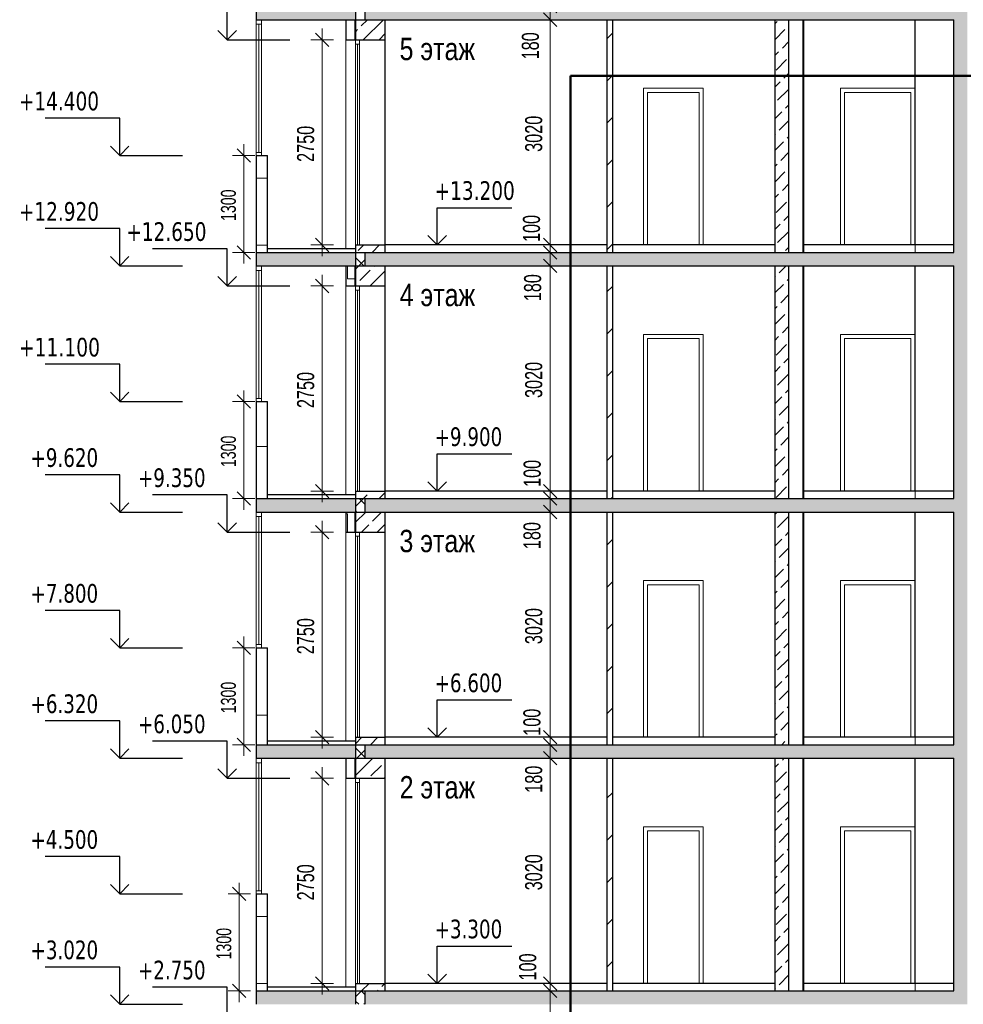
# Model space of a CAD drawing. Header units: millimetres. Extents: x 40580 to 1168286, y -220995 to 81020.
# Tile 65 of 194: x 269431 to 282077, y -63404 to -50204. Entities that reach past the tile are written whole.
import ezdxf

# ---------------------------------------------------------------- set-up
doc = ezdxf.new("R2010")
doc.units = ezdxf.units.MM
for name, color, linetype, lineweight in [('Standard', 7, 'Continuous', 25), ('Общий01', 7, 'Continuous', 13), ('Размерная линия_ общее', 7, 'Continuous', 25), ('Стена', 7, 'Continuous', 50), ('Текст_ общее', 7, 'Continuous', 25)]:
    doc.layers.add(name, color=color, linetype=linetype, lineweight=lineweight)
doc.layers.add('Стена_ бетон не несущ.', color=7, linetype='Continuous', lineweight=35, true_color=0xb4b496)
doc.layers.add('Стена_ бетон несущ.', color=7, linetype='Continuous', lineweight=70, true_color=0xb4b496)
doc.styles.add('Century Gothic', font='txt')
doc.styles.add('MtXpl_Century Gothic', font='txt', dxfattribs={"height": 0.2})
doc.styles.add('TAHOMA', font='tahoma.ttf')

# ---------------------------------------------------------------- blocks, each defined once
blk = doc.blocks.new('ALL_ML_STRICH')
at = {"color": 0, "linetype": 'ByBlock', "lineweight": -2}
for p, q in [((0, -0.5), (0, 0.5)), ((-1, 0), (0.5, 0)), ((-0.3, -0.3), (0.3, 0.3))]:
    blk.add_line(p, q, dxfattribs=at)

msp = doc.modelspace()

# ---------------------------------------------------------------- linework, layer by layer
at = {"layer": 'Standard', "color": 7, "linetype": 'Continuous', "lineweight": 25, "transparency": 33554687}
for p, q in [((272210.5, -50474.3), (272210.5, -49974.3)), ((277301, -50204.3), (277301, -53324.3)), ((277381, -53324.3), (277381, -50204.3)), ((279551, -50204.3), (279551, -53324.3)), ((279741, -53324.3), (279741, -50204.3)), ((281951, -53324.3), (281951, -50204.3)), ((272210.5, -50474.3), (272085.5, -50349.3)), ((272210.5, -50474.3), (272335.5, -50349.3)), ((272210.5, -50474.3), (272210.5, -50474.3)), ((272210.5, -50474.3), (272210.5, -50474.3)), ((272210.5, -50474.3), (273050.5, -50474.3)), ((272210.5, -50474.3), (272210.5, -50474.3)), ((272210.5, -50474.3), (272210.5, -50474.3)), ((270770.8, -51524.3), (269770.8, -51524.3)), ((270770.8, -52024.3), (270770.8, -51524.3)), ((270770.8, -52024.3), (270645.8, -51899.3)), ((270770.8, -52024.3), (270895.8, -51899.3)), ((270770.8, -52024.3), (270770.8, -52024.3)), ((270770.8, -52024.3), (270770.8, -52024.3)), ((270770.8, -52024.3), (271610.8, -52024.3)), ((270770.8, -52024.3), (270770.8, -52024.3)), ((270770.8, -52024.3), (270770.8, -52024.3)), ((275026.9, -53224.3), (275026.9, -52724.3)), ((275026.9, -52724.3), (276026.9, -52724.3)), ((270770.8, -53004.3), (269770.8, -53004.3)), ((270770.8, -53504.3), (270770.8, -53004.3)), ((275026.9, -53224.3), (274901.9, -53099.3)), ((275026.9, -53224.3), (275151.9, -53099.3)), ((272210.5, -53274.3), (271210.5, -53274.3)), ((272210.5, -53774.3), (272210.5, -53274.3)), ((275026.9, -53224.3), (275026.9, -53224.3)), ((275026.9, -53224.3), (275026.9, -53224.3)), ((275026.9, -53224.3), (275026.9, -53224.3)), ((275026.9, -53224.3), (275026.9, -53224.3)), ((270770.8, -53504.3), (270645.8, -53379.3)), ((270770.8, -53504.3), (270895.8, -53379.3)), ((270770.8, -53504.3), (270770.8, -53504.3)), ((270770.8, -53504.3), (270770.8, -53504.3)), ((270770.8, -53504.3), (271610.8, -53504.3)), ((270770.8, -53504.3), (270770.8, -53504.3)), ((270770.8, -53504.3), (270770.8, -53504.3)), ((277301, -53504.3), (277301, -56624.3)), ((277381, -56624.3), (277381, -53504.3)), ((279551, -53504.3), (279551, -56624.3)), ((279741, -56624.3), (279741, -53504.3)), ((281951, -56624.3), (281951, -53504.3)), ((272210.5, -53774.3), (272085.5, -53649.3)), ((272210.5, -53774.3), (272335.5, -53649.3)), ((272210.5, -53774.3), (272210.5, -53774.3)), ((272210.5, -53774.3), (272210.5, -53774.3)), ((272210.5, -53774.3), (273050.5, -53774.3)), ((272210.5, -53774.3), (272210.5, -53774.3)), ((272210.5, -53774.3), (272210.5, -53774.3)), ((270770.8, -54824.3), (269770.8, -54824.3)), ((270770.8, -55324.3), (270770.8, -54824.3)), ((270770.8, -55324.3), (270645.8, -55199.3)), ((270770.8, -55324.3), (270895.8, -55199.3)), ((270770.8, -55324.3), (270770.8, -55324.3)), ((270770.8, -55324.3), (270770.8, -55324.3)), ((270770.8, -55324.3), (271610.8, -55324.3)), ((270770.8, -55324.3), (270770.8, -55324.3)), ((270770.8, -55324.3), (270770.8, -55324.3)), ((275026.9, -56524.3), (275026.9, -56024.3)), ((275026.9, -56024.3), (276026.9, -56024.3)), ((270770.8, -56304.3), (269770.8, -56304.3)), ((270770.8, -56804.3), (270770.8, -56304.3)), ((275026.9, -56524.3), (274901.9, -56399.3)), ((275026.9, -56524.3), (275151.9, -56399.3)), ((272210.5, -56574.3), (271210.5, -56574.3)), ((272210.5, -57074.3), (272210.5, -56574.3)), ((275026.9, -56524.3), (275026.9, -56524.3)), ((275026.9, -56524.3), (275026.9, -56524.3)), ((275026.9, -56524.3), (275026.9, -56524.3)), ((275026.9, -56524.3), (275026.9, -56524.3)), ((270770.8, -56804.3), (270645.8, -56679.3)), ((270770.8, -56804.3), (270895.8, -56679.3)), ((270770.8, -56804.3), (270770.8, -56804.3)), ((270770.8, -56804.3), (270770.8, -56804.3)), ((270770.8, -56804.3), (271610.8, -56804.3)), ((270770.8, -56804.3), (270770.8, -56804.3)), ((270770.8, -56804.3), (270770.8, -56804.3)), ((277301, -56804.3), (277301, -59924.3)), ((277381, -59924.3), (277381, -56804.3)), ((279551, -56804.3), (279551, -59924.3)), ((279741, -59924.3), (279741, -56804.3)), ((281951, -59924.3), (281951, -56804.3)), ((272210.5, -57074.3), (272085.5, -56949.3)), ((272210.5, -57074.3), (272335.5, -56949.3)), ((272210.5, -57074.3), (272210.5, -57074.3)), ((272210.5, -57074.3), (272210.5, -57074.3)), ((272210.5, -57074.3), (273050.5, -57074.3)), ((272210.5, -57074.3), (272210.5, -57074.3)), ((272210.5, -57074.3), (272210.5, -57074.3)), ((270770.8, -58124.3), (269770.8, -58124.3)), ((270770.8, -58624.3), (270770.8, -58124.3)), ((270770.8, -58624.3), (270645.8, -58499.3)), ((270770.8, -58624.3), (270895.8, -58499.3)), ((270770.8, -58624.3), (270770.8, -58624.3)), ((270770.8, -58624.3), (270770.8, -58624.3)), ((270770.8, -58624.3), (271610.8, -58624.3)), ((270770.8, -58624.3), (270770.8, -58624.3)), ((270770.8, -58624.3), (270770.8, -58624.3)), ((275026.9, -59824.3), (275026.9, -59324.3)), ((275026.9, -59324.3), (276026.9, -59324.3)), ((270770.8, -59604.3), (269770.8, -59604.3)), ((270770.8, -60104.3), (270770.8, -59604.3)), ((275026.9, -59824.3), (274901.9, -59699.3)), ((275026.9, -59824.3), (275151.9, -59699.3)), ((272210.5, -59874.3), (271210.5, -59874.3)), ((272210.5, -60374.3), (272210.5, -59874.3)), ((275026.9, -59824.3), (275026.9, -59824.3)), ((275026.9, -59824.3), (275026.9, -59824.3)), ((275026.9, -59824.3), (275026.9, -59824.3)), ((275026.9, -59824.3), (275026.9, -59824.3)), ((270770.8, -60104.3), (270645.8, -59979.3)), ((270770.8, -60104.3), (270895.8, -59979.3)), ((270770.8, -60104.3), (270770.8, -60104.3)), ((270770.8, -60104.3), (270770.8, -60104.3)), ((270770.8, -60104.3), (271610.8, -60104.3)), ((270770.8, -60104.3), (270770.8, -60104.3)), ((270770.8, -60104.3), (270770.8, -60104.3)), ((277301, -60104.3), (277301, -63224.3)), ((277381, -63224.3), (277381, -60104.3)), ((279551, -60104.3), (279551, -63224.3)), ((279741, -63224.3), (279741, -60104.3)), ((281951, -63224.3), (281951, -60104.3)), ((272210.5, -60374.3), (272085.5, -60249.3)), ((272210.5, -60374.3), (272335.5, -60249.3)), ((272210.5, -60374.3), (272210.5, -60374.3)), ((272210.5, -60374.3), (272210.5, -60374.3)), ((272210.5, -60374.3), (273050.5, -60374.3)), ((272210.5, -60374.3), (272210.5, -60374.3)), ((272210.5, -60374.3), (272210.5, -60374.3)), ((270770.8, -61424.3), (269770.8, -61424.3)), ((270770.8, -61924.3), (270770.8, -61424.3)), ((270770.8, -61924.3), (270645.8, -61799.3)), ((270770.8, -61924.3), (270895.8, -61799.3)), ((270770.8, -61924.3), (270770.8, -61924.3)), ((270770.8, -61924.3), (270770.8, -61924.3)), ((270770.8, -61924.3), (271610.8, -61924.3)), ((270770.8, -61924.3), (270770.8, -61924.3)), ((270770.8, -61924.3), (270770.8, -61924.3)), ((275026.9, -63124.3), (275026.9, -62624.3)), ((275026.9, -62624.3), (276026.9, -62624.3)), ((270770.8, -62904.3), (269770.8, -62904.3)), ((270770.8, -63404.3), (270770.8, -62904.3)), ((275026.9, -63124.3), (274901.9, -62999.3)), ((275026.9, -63124.3), (275151.9, -62999.3)), ((272210.5, -63174.3), (271210.5, -63174.3)), ((272210.5, -63674.3), (272210.5, -63174.3)), ((275026.9, -63124.3), (275026.9, -63124.3)), ((275026.9, -63124.3), (275026.9, -63124.3)), ((275026.9, -63124.3), (275026.9, -63124.3)), ((275026.9, -63124.3), (275026.9, -63124.3)), ((270770.8, -63404.3), (270645.8, -63279.3)), ((270770.8, -63404.3), (270895.8, -63279.3)), ((270770.8, -63404.3), (270770.8, -63404.3)), ((270770.8, -63404.3), (270770.8, -63404.3)), ((270770.8, -63404.3), (271610.8, -63404.3)), ((270770.8, -63404.3), (270770.8, -63404.3)), ((270770.8, -63404.3), (270770.8, -63404.3))]:
    msp.add_line(p, q, dxfattribs=at)
at = {"layer": 'Standard', "color": 7, "linetype": 'Continuous', "lineweight": 13, "transparency": 33554687}
for p, q in [((273931, -50474.3), (273931, -50530.3)), ((273931, -50530.3), (273987, -50530.3)), ((273931, -50530.3), (273931, -53224.3)), ((273959, -53223.3), (273959, -50530.3)), ((273987, -50530.3), (273987, -50474.3)), ((273987, -53224.3), (273987, -50530.3)), ((278535, -51180.3), (277847, -51180.3)), ((277847, -51180.3), (277847, -53224.3)), ((278535, -53224.3), (278535, -51180.3)), ((281375, -51180.3), (280487, -51180.3)), ((280487, -51180.3), (280487, -53224.3)), ((281375, -53224.3), (281375, -51180.3)), ((272601, -52327.5), (272751, -52327.5)), ((272601, -53227.5), (272751, -53227.5)), ((273826.1, -53677.5), (273826.1, -53504.3)), ((273826.1, -53677.5), (273921, -53677.5)), ((273931, -53774.3), (273931, -53830.3)), ((273931, -53830.3), (273987, -53830.3)), ((273931, -53830.3), (273931, -56524.3)), ((273959, -56523.3), (273959, -53830.3)), ((273987, -53830.3), (273987, -53774.3)), ((273987, -56524.3), (273987, -53830.3)), ((278535, -54480.3), (277847, -54480.3)), ((277847, -54480.3), (277847, -56524.3)), ((278535, -56524.3), (278535, -54480.3)), ((281375, -54480.3), (280487, -54480.3)), ((280487, -54480.3), (280487, -56524.3)), ((281375, -56524.3), (281375, -54480.3)), ((272601, -55927.5), (272751, -55927.5)), ((273801, -56827.5), (273826.1, -56827.5)), ((273826.1, -57074.3), (273826.1, -56827.5)), ((273931, -57074.3), (273931, -57130.3)), ((273931, -57130.3), (273987, -57130.3)), ((273931, -57130.3), (273931, -59824.3)), ((273959, -59823.3), (273959, -57130.3)), ((273987, -57130.3), (273987, -57074.3)), ((273987, -59824.3), (273987, -57130.3)), ((278535, -57780.3), (277847, -57780.3)), ((277847, -57780.3), (277847, -59824.3)), ((278535, -59824.3), (278535, -57780.3)), ((281375, -57780.3), (280487, -57780.3)), ((280487, -57780.3), (280487, -59824.3)), ((281375, -59824.3), (281375, -57780.3)), ((272601, -58627.5), (272751, -58627.5)), ((272601, -59527.5), (272751, -59527.5)), ((273931, -60374.3), (273931, -60430.3)), ((273931, -60430.3), (273987, -60430.3)), ((273931, -60430.3), (273931, -63124.3)), ((273959, -63123.3), (273959, -60430.3)), ((273987, -60430.3), (273987, -60374.3)), ((273987, -63124.3), (273987, -60430.3)), ((278535, -61080.3), (277847, -61080.3)), ((277847, -61080.3), (277847, -63124.3)), ((278535, -63124.3), (278535, -61080.3)), ((281375, -61080.3), (280487, -61080.3)), ((280487, -61080.3), (280487, -63124.3)), ((281375, -63124.3), (281375, -61080.3)), ((272601, -62227.5), (272751, -62227.5)), ((272601, -63127.5), (272751, -63127.5))]:
    msp.add_line(p, q, dxfattribs=at)
at = {"layer": 'Общий01', "color": 7, "linetype": 'Continuous', "lineweight": 25, "transparency": 33554687}
for p, q in [((272601, -50024.3), (272601, -50204.3)), ((272601, -50204.3), (281951, -50204.3)), ((272601, -53324.3), (272601, -53504.3)), ((272601, -53324.3), (281951, -53324.3)), ((273931, -53274.3), (272751, -53274.3)), ((277301, -53224.3), (274331, -53224.3)), ((279551, -53224.3), (277381, -53224.3)), ((281951, -53224.3), (279931, -53224.3)), ((272601, -53504.3), (281951, -53504.3)), ((272601, -56624.3), (272601, -56804.3)), ((272601, -56624.3), (281951, -56624.3)), ((273931, -56574.3), (272751, -56574.3)), ((277301, -56524.3), (274331, -56524.3)), ((279551, -56524.3), (277381, -56524.3)), ((281951, -56524.3), (279931, -56524.3)), ((272601, -56804.3), (281951, -56804.3)), ((272601, -59924.3), (272601, -60104.3)), ((272601, -59924.3), (281951, -59924.3)), ((273931, -59874.3), (272751, -59874.3)), ((277301, -59824.3), (274331, -59824.3)), ((279551, -59824.3), (277381, -59824.3)), ((281951, -59824.3), (279931, -59824.3)), ((272601, -60104.3), (281951, -60104.3)), ((272601, -63224.3), (272601, -63404.3)), ((272601, -63224.3), (281951, -63224.3)), ((273931, -63174.3), (272751, -63174.3)), ((277301, -63124.3), (274331, -63124.3)), ((279551, -63124.3), (277381, -63124.3)), ((281951, -63124.3), (279931, -63124.3))]:
    msp.add_line(p, q, dxfattribs=at)
at = {"layer": 'Общий01', "color": 171, "linetype": 'Continuous', "lineweight": 13, "true_color": 0x8c8cff, "transparency": 33554687}
for p, q in [((272601, -52024.3), (272601, -50204.3)), ((272671, -50265.3), (272601, -50265.3)), ((272636, -50265.3), (272636, -51982.6)), ((272671, -52024.3), (272671, -50204.3)), ((272671, -51982.6), (272601, -51982.6)), ((272601, -55324.3), (272601, -53504.3)), ((272671, -53565.3), (272601, -53565.3)), ((272636, -53565.3), (272636, -55282.6)), ((272671, -55324.3), (272671, -53504.3)), ((272671, -55282.6), (272601, -55282.6)), ((272601, -58624.3), (272601, -56804.3)), ((272671, -56865.3), (272601, -56865.3)), ((272636, -56865.3), (272636, -58582.6)), ((272671, -58624.3), (272671, -56804.3)), ((272671, -58582.6), (272601, -58582.6)), ((272601, -61924.3), (272601, -60104.3)), ((272671, -60165.3), (272601, -60165.3)), ((272636, -60165.3), (272636, -61882.6)), ((272671, -61924.3), (272671, -60104.3)), ((272671, -61882.6), (272601, -61882.6))]:
    msp.add_line(p, q, dxfattribs=at)
at = {"layer": 'Общий01', "color": 7, "linetype": 'Continuous', "lineweight": 50, "transparency": 33554687}
for p, q in [((292654.5, -50956.2), (276814.5, -50956.2)), ((276814.5, -50956.2), (276814.5, -66424.3))]:
    msp.add_line(p, q, dxfattribs=at)
at = {"layer": 'Размерная линия_ общее', "color": 218, "linetype": 'Continuous', "lineweight": 13, "true_color": 0x500050, "transparency": 33554687}
for p, q in [((276541.1, -50204.3), (276541.1, -50024.3)), ((276541.1, -53224.3), (276541.1, -50204.3)), ((273484.7, -53224.3), (273484.7, -50474.3)), ((272434.1, -52024.3), (272434.1, -52024.3)), ((272434.1, -53324.3), (272434.1, -52024.3)), ((272434.1, -53324.3), (272434.1, -53324.3)), ((276541.1, -53324.3), (276541.1, -53224.3)), ((276541.1, -53504.3), (276541.1, -53324.3)), ((276541.1, -56524.3), (276541.1, -53504.3)), ((273484.7, -56524.3), (273484.7, -53774.3)), ((272434.1, -55324.3), (272434.1, -55324.3)), ((272434.1, -56624.3), (272434.1, -55324.3)), ((272434.1, -56624.3), (272434.1, -56624.3)), ((276541.1, -56624.3), (276541.1, -56524.3)), ((276541.1, -56804.3), (276541.1, -56624.3)), ((276541.1, -59824.3), (276541.1, -56804.3)), ((273484.7, -59824.3), (273484.7, -57074.3)), ((272434.1, -58624.3), (272434.1, -58624.3)), ((272434.1, -59924.3), (272434.1, -58624.3)), ((272434.1, -59924.3), (272434.1, -59924.3)), ((276541.1, -59924.3), (276541.1, -59824.3)), ((276541.1, -60104.3), (276541.1, -59924.3)), ((276541.1, -63124.3), (276541.1, -60104.3)), ((273484.7, -63124.3), (273484.7, -60374.3)), ((272373.3, -61924.3), (272373.3, -61924.3)), ((272373.3, -63224.3), (272373.3, -61924.3)), ((272373.3, -63224.3), (272373.3, -63224.3)), ((276541.1, -63224.3), (276541.1, -63124.3)), ((276541.1, -66424.3), (276541.1, -63224.3))]:
    msp.add_line(p, q, dxfattribs=at)
at = {"layer": 'Стена', "color": 34, "linetype": 'Continuous', "lineweight": 25, "transparency": 33554687}
for p, q in [((273801, -50204.3), (273801, -50474.3)), ((273921, -50204.3), (273921, -50474.3)), ((273801, -50474.3), (273931, -50474.3)), ((272601, -52024.3), (272751, -52024.3)), ((272601, -52024.3), (272601, -53324.3)), ((272751, -53324.3), (272751, -52024.3)), ((273801, -53504.3), (273801, -53774.3)), ((273921, -53504.3), (273921, -53774.3)), ((273801, -53774.3), (273931, -53774.3)), ((272601, -55324.3), (272751, -55324.3)), ((272601, -55324.3), (272601, -56624.3)), ((272751, -56624.3), (272751, -55324.3)), ((273801, -56804.3), (273801, -57074.3)), ((273921, -56804.3), (273921, -57074.3)), ((273801, -57074.3), (273931, -57074.3)), ((272601, -58624.3), (272751, -58624.3)), ((272601, -58624.3), (272601, -59924.3)), ((272751, -59924.3), (272751, -58624.3)), ((273801, -60104.3), (273801, -60374.3)), ((273921, -60104.3), (273921, -60374.3)), ((273801, -60374.3), (273931, -60374.3)), ((272601, -61924.3), (272751, -61924.3)), ((272601, -61924.3), (272601, -63224.3)), ((272751, -63224.3), (272751, -61924.3))]:
    msp.add_line(p, q, dxfattribs=at)
at = {"layer": 'Стена', "color": 34, "linetype": 'Continuous', "lineweight": 13, "transparency": 33554687}
for p, q in [((273801, -50474.3), (273801, -53274.3)), ((273801, -53774.3), (273801, -56574.3)), ((273801, -57074.3), (273801, -59874.3)), ((273801, -60374.3), (273801, -63174.3))]:
    msp.add_line(p, q, dxfattribs=at)
at = {"layer": 'Стена_ бетон не несущ.', "color": 191, "linetype": 'Continuous', "lineweight": 13, "true_color": 0xc8aaf3, "transparency": 33554687}
for p, q in [((279551, -50261.1), (279581.4, -50230.7)), ((279736.9, -50287.3), (279741, -50283.2)), ((279551, -50473.2), (279687.5, -50336.8)), ((279652.1, -50584.3), (279741, -50495.4)), ((279551, -50685.4), (279602.6, -50633.8)), ((279567.2, -50881.3), (279708.7, -50739.8)), ((279673.3, -50987.3), (279741, -50919.6)), ((279551, -51109.6), (279623.8, -51036.8)), ((279588.5, -51284.3), (279729.9, -51142.9)), ((279694.5, -51390.4), (279741, -51343.9)), ((279551, -51533.9), (279645, -51439.9)), ((279609.7, -51687.4), (279741, -51556)), ((279551, -51746), (279560.2, -51736.9)), ((279551, -51958.1), (279666.2, -51842.9)), ((279715.7, -51793.4), (279741, -51768.1)), ((279630.9, -52090.4), (279741, -51980.3)), ((279551, -52170.3), (279581.4, -52139.9)), ((279551, -52382.4), (279687.5, -52246)), ((279736.9, -52196.5), (279741, -52192.4)), ((279652.1, -52493.5), (279741, -52404.5)), ((279551, -52594.5), (279602.6, -52543)), ((279567.2, -52790.4), (279708.7, -52649)), ((279673.3, -52896.5), (279741, -52828.8)), ((279551, -53018.8), (279623.8, -52946)), ((279588.5, -53193.5), (279729.9, -53052.1)), ((279694.5, -53299.6), (279741, -53253.1)), ((279609.7, -53596.5), (279702, -53504.3)), ((279551, -53655.2), (279560.2, -53646)), ((279715.7, -53702.6), (279741, -53677.3)), ((279551, -53867.3), (279666.2, -53752.1)), ((279630.9, -53999.6), (279741, -53889.5)), ((279551, -54079.5), (279581.4, -54049.1)), ((279736.9, -54105.7), (279741, -54101.6)), ((279551, -54291.6), (279687.5, -54155.2)), ((279652.1, -54402.6), (279741, -54313.7)), ((279551, -54503.7), (279602.6, -54452.1)), ((279567.2, -54699.6), (279708.7, -54558.2)), ((279673.3, -54805.7), (279741, -54738)), ((279551, -54928), (279623.8, -54855.2)), ((279588.5, -55102.7), (279729.9, -54961.3)), ((279694.5, -55208.7), (279741, -55162.3)), ((279551, -55352.3), (279645, -55258.2)), ((279609.7, -55505.7), (279741, -55374.4)), ((279551, -55564.4), (279560.2, -55555.2)), ((279551, -55776.5), (279666.2, -55661.3)), ((279715.7, -55611.8), (279741, -55586.5)), ((279630.9, -55908.8), (279741, -55798.7)), ((279551, -55988.7), (279581.4, -55958.3)), ((279551, -56200.8), (279687.5, -56064.3)), ((279736.9, -56014.9), (279741, -56010.8)), ((279652.1, -56311.8), (279741, -56222.9)), ((279551, -56412.9), (279602.6, -56361.3)), ((279567.2, -56608.8), (279708.7, -56467.4)), ((279551, -56837.2), (279583.9, -56804.3)), ((279588.5, -57011.9), (279729.9, -56870.5)), ((279694.5, -57117.9), (279741, -57071.4)), ((279551, -57261.4), (279645, -57167.4)), ((279609.7, -57414.9), (279741, -57283.6)), ((279551, -57473.6), (279560.2, -57464.4)), ((279715.7, -57521), (279741, -57495.7)), ((279551, -57685.7), (279666.2, -57570.5)), ((279630.9, -57818), (279741, -57707.8)), ((279551, -57897.8), (279581.4, -57867.5)), ((279736.9, -57924), (279741, -57920)), ((279551, -58110), (279687.5, -57973.5)), ((279652.1, -58221), (279741, -58132.1)), ((279551, -58322.1), (279602.6, -58270.5)), ((279567.2, -58518), (279708.7, -58376.6)), ((279673.3, -58624.1), (279741, -58556.4)), ((279551, -58746.4), (279623.8, -58673.6)), ((279588.5, -58921.1), (279729.9, -58779.6)), ((279694.5, -59027.1), (279741, -58980.6)), ((279551, -59170.6), (279645, -59076.6)), ((279609.7, -59324.1), (279741, -59192.8)), ((279551, -59382.8), (279560.2, -59373.6)), ((279551, -59594.9), (279666.2, -59479.7)), ((279715.7, -59430.2), (279741, -59404.9)), ((279630.9, -59727.2), (279741, -59617)), ((279551, -59807), (279581.4, -59776.7)), ((279645.9, -59924.3), (279687.5, -59882.7)), ((279736.9, -59833.2), (279741, -59829.2)), ((279551, -60231.3), (279602.6, -60179.7)), ((279652.1, -60130.2), (279678.1, -60104.3)), ((279567.2, -60427.2), (279708.7, -60285.8)), ((279551, -60655.6), (279623.8, -60582.8)), ((279673.3, -60533.3), (279741, -60465.6)), ((279588.5, -60830.2), (279729.9, -60688.8)), ((279694.5, -60936.3), (279741, -60889.8)), ((279551, -61079.8), (279645, -60985.8)), ((279609.7, -61233.3), (279741, -61102)), ((279551, -61292), (279560.2, -61282.8)), ((279715.7, -61339.4), (279741, -61314.1)), ((279551, -61504.1), (279666.2, -61388.9)), ((279630.9, -61636.4), (279741, -61526.2)), ((279551, -61716.2), (279581.4, -61685.8)), ((279736.9, -61742.4), (279741, -61738.3)), ((279551, -61928.3), (279687.5, -61791.9)), ((279652.1, -62039.4), (279741, -61950.5)), ((279551, -62140.5), (279602.6, -62088.9)), ((279567.2, -62336.4), (279708.7, -62195)), ((279673.3, -62442.5), (279741, -62374.7)), ((279551, -62564.7), (279623.8, -62491.9)), ((279588.5, -62739.4), (279729.9, -62598)), ((279694.5, -62845.5), (279741, -62799)), ((279551, -62989), (279645, -62895)), ((279609.7, -63142.5), (279741, -63011.1)), ((279551, -63201.1), (279560.2, -63192)), ((279740, -63224.3), (279741, -63223.3))]:
    msp.add_line(p, q, dxfattribs=at)
at = {"layer": 'Стена_ бетон не несущ.', "color": 191, "linetype": 'Continuous', "lineweight": 25, "true_color": 0xc8aaf3, "transparency": 33554687}
for p, q in [((279931, -53324.3), (279931, -50204.3)), ((279931, -56624.3), (279931, -53504.3)), ((279931, -59924.3), (279931, -56804.3)), ((279931, -63224.3), (279931, -60104.3))]:
    msp.add_line(p, q, dxfattribs=at)
at = {"layer": 'Стена_ бетон не несущ.', "color": 45, "linetype": 'Continuous', "lineweight": 25, "true_color": 0xaa8232, "transparency": 33554687}
for p, q in [((281431, -53224.3), (281431, -50204.3)), ((281431, -56524.3), (281431, -53504.3)), ((281431, -59824.3), (281431, -56804.3)), ((281431, -63124.3), (281431, -60104.3))]:
    msp.add_line(p, q, dxfattribs=at)
at = {"layer": 'Стена_ бетон не несущ.', "color": 31, "linetype": 'Continuous', "lineweight": 13, "true_color": 0xf0b464, "transparency": 33554687}
for p, q in [((277301, -50460.5), (277381, -50380.5)), ((277301, -51026.2), (277381, -50946.2)), ((277301, -51591.8), (277381, -51511.8)), ((277301, -52157.5), (277381, -52077.5)), ((277301, -52723.2), (277381, -52643.2)), ((277301, -53288.9), (277381, -53208.9)), ((277301, -53854.6), (277381, -53774.6)), ((277301, -54420.3), (277381, -54340.3)), ((277301, -54986), (277381, -54906)), ((277301, -55551.6), (277381, -55471.6)), ((277301, -56117.3), (277381, -56037.3)), ((277359.8, -56624.3), (277381, -56603)), ((277301, -57248.7), (277381, -57168.7)), ((277301, -57814.4), (277381, -57734.4)), ((277301, -58380.1), (277381, -58300.1)), ((277301, -58945.8), (277381, -58865.8)), ((277301, -59511.4), (277381, -59431.4)), ((277301, -60642.8), (277381, -60562.8)), ((277301, -61208.5), (277381, -61128.5)), ((277301, -61774.2), (277381, -61694.2)), ((277301, -62339.9), (277381, -62259.9)), ((277301, -62905.6), (277381, -62825.6))]:
    msp.add_line(p, q, dxfattribs=at)
at = {"layer": 'Стена_ бетон не несущ.', "color": 7, "linetype": 'Continuous', "lineweight": 13, "transparency": 33554687}
for p, q in [((278591, -51124.3), (277791, -51124.3)), ((277791, -51124.3), (277791, -53224.3)), ((278591, -53224.3), (278591, -51124.3)), ((281431, -51124.3), (280431, -51124.3)), ((280431, -51124.3), (280431, -53224.3)), ((281431, -53324.3), (281431, -51124.3)), ((278591, -54424.3), (277791, -54424.3)), ((277791, -54424.3), (277791, -56524.3)), ((278591, -56524.3), (278591, -54424.3)), ((281431, -54424.3), (280431, -54424.3)), ((280431, -54424.3), (280431, -56524.3)), ((281431, -56624.3), (281431, -54424.3)), ((278591, -57724.3), (277791, -57724.3)), ((277791, -57724.3), (277791, -59824.3)), ((278591, -59824.3), (278591, -57724.3)), ((281431, -57724.3), (280431, -57724.3)), ((280431, -57724.3), (280431, -59824.3)), ((281431, -59924.3), (281431, -57724.3)), ((278591, -61024.3), (277791, -61024.3)), ((277791, -61024.3), (277791, -63124.3)), ((278591, -63124.3), (278591, -61024.3)), ((281431, -61024.3), (280431, -61024.3)), ((280431, -61024.3), (280431, -63124.3)), ((281431, -63224.3), (281431, -61024.3))]:
    msp.add_line(p, q, dxfattribs=at)
at = {"layer": 'Стена_ бетон несущ.', "color": 7, "linetype": 'Continuous', "lineweight": 25, "transparency": 33554687}
for p, q in [((273931, -50024.3), (273931, -50204.3)), ((274060.9, -50204.3), (274060.9, -50024.3)), ((279941, -53324.3), (279941, -50204.3)), ((273931, -53324.3), (273931, -53504.3)), ((274060.9, -53504.3), (274060.9, -53324.3)), ((279941, -56624.3), (279941, -53504.3)), ((273931, -56624.3), (273931, -56804.3)), ((274060.9, -56804.3), (274060.9, -56624.3)), ((279941, -59924.3), (279941, -56804.3)), ((273931, -59924.3), (273931, -60104.3)), ((274060.9, -60104.3), (274060.9, -59924.3)), ((279941, -63224.3), (279941, -60104.3)), ((273931, -63224.3), (273931, -63404.3)), ((274060.9, -63404.3), (274060.9, -63224.3))]:
    msp.add_line(p, q, dxfattribs=at)
at = {"layer": 'Стена_ бетон несущ.', "color": 9, "linetype": 'Continuous', "lineweight": 25, "true_color": 0xc8c8a0, "transparency": 33554687}
for p, q in [((273931, -50204.3), (273931, -50474.3)), ((274331, -50474.3), (274331, -50204.3)), ((273931, -50474.3), (274331, -50474.3)), ((274331, -53224.3), (274331, -50474.3)), ((273931, -53224.3), (274331, -53224.3)), ((273931, -53224.3), (273931, -53324.3)), ((274331, -53324.3), (274331, -53224.3)), ((273931, -53504.3), (273931, -53774.3)), ((274331, -53774.3), (274331, -53504.3)), ((273931, -53774.3), (274331, -53774.3)), ((274331, -56524.3), (274331, -53774.3)), ((273931, -56524.3), (274331, -56524.3)), ((273931, -56524.3), (273931, -56624.3)), ((274331, -56624.3), (274331, -56524.3)), ((273931, -56804.3), (273931, -57074.3)), ((274331, -57074.3), (274331, -56804.3)), ((273931, -57074.3), (274331, -57074.3)), ((274331, -59824.3), (274331, -57074.3)), ((273931, -59824.3), (274331, -59824.3)), ((273931, -59824.3), (273931, -59924.3)), ((274331, -59924.3), (274331, -59824.3)), ((273931, -60104.3), (273931, -60374.3)), ((274331, -60374.3), (274331, -60104.3)), ((273931, -60374.3), (274331, -60374.3)), ((274331, -63124.3), (274331, -60374.3)), ((273931, -63124.3), (274331, -63124.3)), ((273931, -63124.3), (273931, -63224.3)), ((274331, -63224.3), (274331, -63124.3))]:
    msp.add_line(p, q, dxfattribs=at)
at = {"layer": 'Стена_ бетон несущ.', "color": 9, "linetype": 'Continuous', "lineweight": 13, "true_color": 0xc8c8a0, "transparency": 33554687}
for p, q in [((274009.4, -50287.3), (274092.4, -50204.3)), ((274034.5, -50474.3), (274304.5, -50204.3)), ((273931, -50365.7), (273959.9, -50336.8)), ((274246.7, -50474.3), (274331, -50389.9)), ((273967, -53299.6), (274042.3, -53224.3)), ((274154.4, -53324.3), (274254.4, -53224.3)), ((273931, -53547.6), (273974.4, -53504.3)), ((273988.2, -53702.6), (274129.6, -53561.2)), ((274128.7, -53774.3), (274331, -53571.9)), ((274179.1, -53511.7), (274186.5, -53504.3)), ((273931, -53759.8), (273938.7, -53752.1)), ((274036.4, -56624.3), (274087.2, -56573.5)), ((274248.5, -56624.3), (274331, -56541.7)), ((273931, -56941.7), (274068.5, -56804.3)), ((274157.9, -56927), (274280.6, -56804.3)), ((274010.6, -57074.3), (274108.4, -56976.5)), ((274222.8, -57074.3), (274331, -56966)), ((273931, -59911.6), (274018.4, -59824.3)), ((274130.5, -59924.3), (274230.5, -59824.3)), ((273931, -60335.9), (274162.6, -60104.3)), ((273931, -60123.7), (273950.5, -60104.3)), ((274327.6, -60151.4), (274331, -60148)), ((274136.7, -60342.3), (274278.1, -60200.9)), ((274316.9, -60374.3), (274331, -60360.1)), ((274012.5, -63224.3), (274112.5, -63124.3)), ((274224.6, -63224.3), (274235.7, -63213.2)), ((274285.2, -63163.7), (274324.6, -63124.3))]:
    msp.add_line(p, q, dxfattribs=at)
at = {"layer": 'Стена_ бетон несущ.', "color": 7, "linetype": 'Continuous', "lineweight": 13, "transparency": 33554687}
for p, q in [((273931, -53335.5), (273942.3, -53324.3)), ((274044.4, -53504.3), (273931, -53390.9)), ((273974.4, -53504.3), (274060.9, -53417.7)), ((273931, -56729.6), (274036.4, -56624.3)), ((274060.9, -56702.8), (273982.4, -56624.3)), ((273950.3, -56804.3), (273931, -56785)), ((274060.9, -60096.9), (273931, -59967)), ((273950.5, -60104.3), (274060.9, -59993.8)), ((273931, -63305.7), (274012.5, -63224.3)), ((274060.9, -63278.9), (274006.3, -63224.3)), ((273974.2, -63404.3), (273931, -63361.1)), ((274044.6, -63404.3), (274060.9, -63387.9))]:
    msp.add_line(p, q, dxfattribs=at)
at = {"layer": 'Стена_ бетон несущ.', "color": 7, "linetype": 'Continuous', "lineweight": 25, "true_color": 0xf1f1f1, "transparency": 33554687}
for points in [[(272601, -50204.3), (272601, -50024.3), (273931, -50204.3)], [(273931, -50204.3), (272601, -50024.3), (273931, -50024.3)], [(274060.9, -50204.3), (274060.9, -50024.3), (282131, -50204.3)], [(282131, -50204.3), (274060.9, -50024.3), (282131, -50024.3)], [(281951, -53324.3), (281951, -50204.3), (282131, -53324.3)], [(282131, -53324.3), (281951, -50204.3), (282131, -50204.3)], [(272601, -53504.3), (272601, -53324.3), (273931, -53504.3)], [(273931, -53504.3), (272601, -53324.3), (273931, -53324.3)], [(274060.9, -53504.3), (274060.9, -53324.3), (282131, -53504.3)], [(282131, -53504.3), (274060.9, -53324.3), (282131, -53324.3)], [(281951, -56624.3), (281951, -53504.3), (282131, -56624.3)], [(282131, -56624.3), (281951, -53504.3), (282131, -53504.3)], [(272601, -56804.3), (272601, -56624.3), (273931, -56804.3)], [(273931, -56804.3), (272601, -56624.3), (273931, -56624.3)], [(274060.9, -56804.3), (274060.9, -56624.3), (282131, -56804.3)], [(282131, -56804.3), (274060.9, -56624.3), (282131, -56624.3)], [(281951, -59924.3), (281951, -56804.3), (282131, -59924.3)], [(282131, -59924.3), (281951, -56804.3), (282131, -56804.3)], [(272601, -60104.3), (272601, -59924.3), (273931, -60104.3)], [(273931, -60104.3), (272601, -59924.3), (273931, -59924.3)], [(274060.9, -60104.3), (274060.9, -59924.3), (282131, -60104.3)], [(282131, -60104.3), (274060.9, -59924.3), (282131, -59924.3)], [(281951, -63224.3), (281951, -60104.3), (282131, -63224.3)], [(282131, -63224.3), (281951, -60104.3), (282131, -60104.3)], [(272601, -63404.3), (272601, -63224.3), (273931, -63404.3)], [(273931, -63404.3), (272601, -63224.3), (273931, -63224.3)], [(274060.9, -63404.3), (274060.9, -63224.3), (282131, -63404.3)], [(282131, -63404.3), (274060.9, -63224.3), (282131, -63224.3)]]:
    msp.add_solid(points, dxfattribs=at)

# ---------------------------------------------------------------- block references
at = {"layer": 'Размерная линия_ общее', "color": 218, "linetype": 'Continuous', "lineweight": 13, "true_color": 0x500050, "transparency": 33554687, "xscale": 300, "yscale": 300, "zscale": 300}
for p, rotation in [((276541.1, -49924.3), 90), ((276541.1, -50024.3), 90), ((276541.1, -50204.3), 270), ((276541.1, -50204.3), 90), ((273484.7, -50474.3), 90), ((272434.1, -52024.3), 90), ((273484.7, -53224.3), 270), ((276541.1, -53224.3), 270), ((272434.1, -53324.3), 270), ((276541.1, -53324.3), 270), ((276541.1, -53224.3), 90), ((276541.1, -53324.3), 90), ((276541.1, -53504.3), 270), ((276541.1, -53504.3), 90), ((273484.7, -53774.3), 90), ((272434.1, -55324.3), 90), ((273484.7, -56524.3), 270), ((276541.1, -56524.3), 270), ((272434.1, -56624.3), 270), ((276541.1, -56624.3), 270), ((276541.1, -56524.3), 90), ((276541.1, -56624.3), 90), ((276541.1, -56804.3), 270), ((276541.1, -56804.3), 90), ((273484.7, -57074.3), 90), ((272434.1, -58624.3), 90), ((273484.7, -59824.3), 270), ((276541.1, -59824.3), 270), ((272434.1, -59924.3), 270), ((276541.1, -59924.3), 270), ((276541.1, -59824.3), 90), ((276541.1, -59924.3), 90), ((276541.1, -60104.3), 270), ((276541.1, -60104.3), 90), ((273484.7, -60374.3), 90), ((272373.3, -61924.3), 90), ((273484.7, -63124.3), 270), ((276541.1, -63124.3), 270), ((272373.3, -63224.3), 270), ((276541.1, -63224.3), 270), ((276541.1, -63124.3), 90), ((276541.1, -63224.3), 90)]:
    msp.add_blockref('ALL_ML_STRICH', p, dxfattribs=dict(at, rotation=rotation))

# ---------------------------------------------------------------- texts
at = {"layer": 'Standard', "color": 7, "linetype": 'Continuous', "lineweight": 25, "transparency": 33554687, "char_height": 250, "attachment_point": 7, "style": 'TAHOMA'}
for s, insert, width in [('\\W0.84;+14.400', (269420.1, -51424.3), 1181.551), ('\\W0.84;+13.200', (274991.9, -52624.3), 1181.551), ('\\W0.84;+12.920', (269420.1, -52904.3), 1181.551), ('\\W0.84;+12.650', (270859.8, -53174.3), 1181.551), ('\\W0.85;+11.100', (269420.1, -54724.3), 1182.951), ('\\W0.83;+9.900', (274991.9, -55924.3), 1024.501), ('\\W0.83;+9.620', (269576.5, -56204.3), 1024.501), ('\\W0.83;+9.350', (271016.2, -56474.3), 1024.501), ('\\W0.83;+7.800', (269576.5, -58024.3), 1024.501), ('\\W0.83;+6.600', (274991.9, -59224.3), 1024.501), ('\\W0.83;+6.320', (269576.5, -59504.3), 1024.501), ('\\W0.83;+6.050', (271016.2, -59774.3), 1024.501), ('\\W0.83;+4.500', (269576.5, -61324.3), 1024.501), ('\\W0.83;+3.300', (274991.9, -62524.3), 1024.501), ('\\W0.83;+3.020', (269576.5, -62804.3), 1024.501), ('\\W0.83;+2.750', (271016.2, -63074.3), 1024.501)]:
    msp.add_mtext(s, dxfattribs=dict(at, insert=insert, width=width))
at = {"layer": 'Размерная линия_ общее', "color": 218, "linetype": 'Continuous', "lineweight": 13, "true_color": 0x500050, "transparency": 33554687, "attachment_point": 5, "rotation": 90, "style": 'Century Gothic'}
for s, insert, char_height, width in [('\\W0.71;\\A1;{180}', (276275.9, -50554.5), 229, 490.714), ('\\W0.71;\\A1;{3020}', (276320.8, -51734), 229, 654.286), ('\\W0.71;\\A1;{2750}', (273264.4, -51869), 229, 654.286), ('\\W0.71;\\A1;{1300}', (272229.1, -52691.5), 200, 571.429), ('\\W0.71;\\A1;{100}', (276291.1, -53003.2), 229, 490.714), ('\\W0.71;\\A1;{180}', (276306.3, -53797.2), 229, 490.714), ('\\W0.71;\\A1;{3020}', (276320.8, -55034), 229, 654.286), ('\\W0.71;\\A1;{2750}', (273264.4, -55169), 229, 654.286), ('\\W0.71;\\A1;{1300}', (272229.1, -55991.5), 200, 571.429), ('\\W0.71;\\A1;{100}', (276300.4, -56287), 229, 490.714), ('\\W0.71;\\A1;{180}', (276297.9, -57120.6), 229, 490.714), ('\\W0.71;\\A1;{3020}', (276320.8, -58334), 229, 654.286), ('\\W0.71;\\A1;{2750}', (273264.4, -58469), 229, 654.286), ('\\W0.71;\\A1;{1300}', (272229.1, -59291.5), 200, 571.429), ('\\W0.71;\\A1;{100}', (276296.7, -59622.8), 229, 490.714), ('\\W0.71;\\A1;{180}', (276320.3, -60386.9), 229, 490.714), ('\\W0.71;\\A1;{3020}', (276320.8, -61634), 229, 654.286), ('\\W0.71;\\A1;{2750}', (273264.4, -61769), 229, 654.286), ('\\W0.71;\\A1;{1300}', (272168.2, -62591.5), 200, 571.429), ('\\W0.71;\\A1;{100}', (276240.9, -62903.2), 229, 490.714)]:
    msp.add_mtext(s, dxfattribs=dict(at, insert=insert, char_height=char_height, width=width))
at = {"layer": 'Текст_ общее', "color": 7, "lineweight": 13, "transparency": 33554687, "style": 'MtXpl_Century Gothic', "width": 0.833333}
for s, p in [('5 этаж', (274522.4, -50746.7)), ('4 этаж', (274523.7, -54044.8)), ('3 этаж', (274520.4, -57343)), ('2 этаж', (274523.2, -60644.8))]:
    msp.add_text(s, height=300, dxfattribs=at).set_placement(p)

doc.saveas('drawing.dxf')
